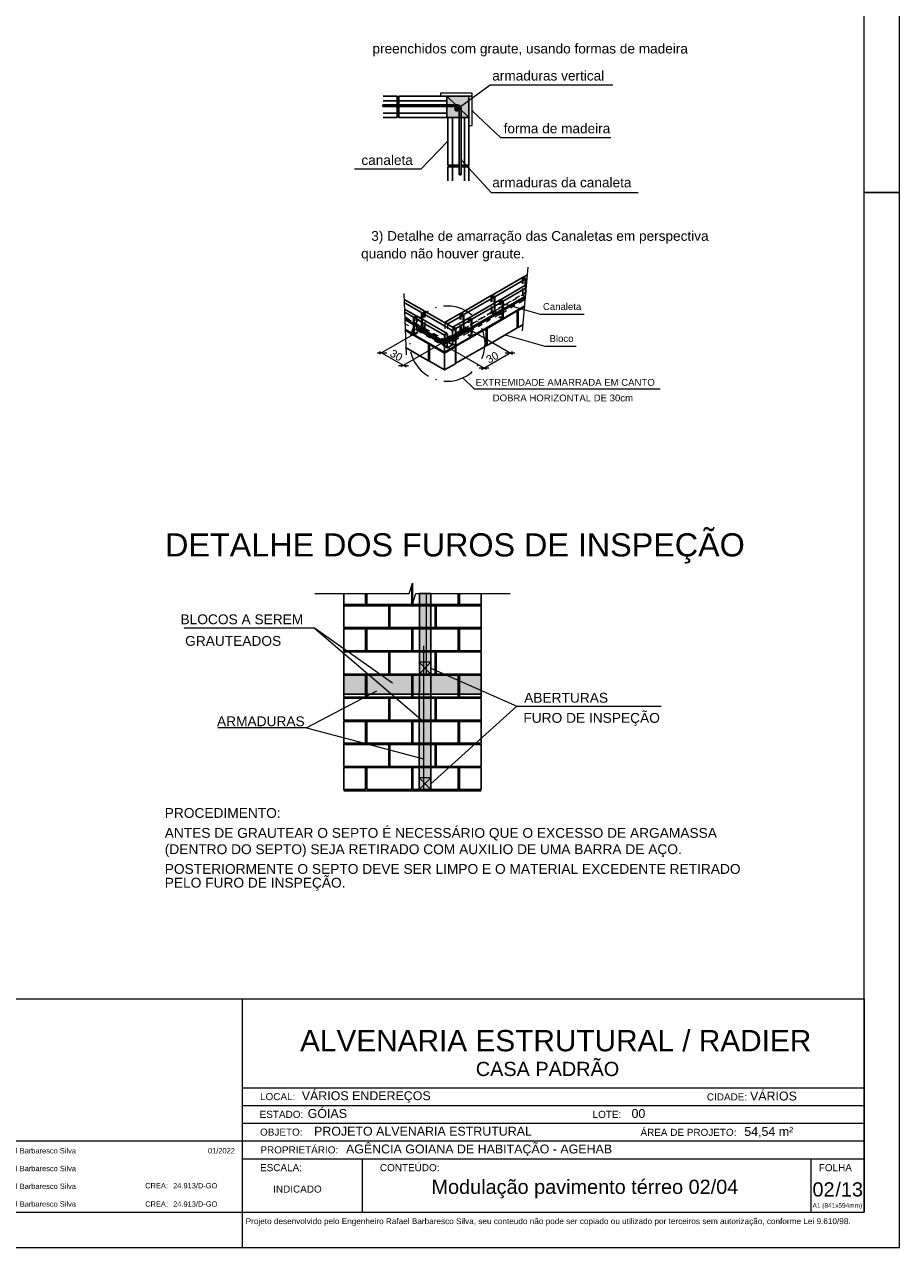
# Model space of a CAD drawing. Header units: millimetres. Extents: x 337 to 624, y -381 to -65.
# Tile 86 of 138: x 397 to 422, y -189 to -154. Entities that reach past the tile are written whole.
import ezdxf
from ezdxf.enums import TextEntityAlignment as Align

# ---------------------------------------------------------------- set-up
doc = ezdxf.new("R2010")
doc.units = ezdxf.units.MM
doc.header["$MEASUREMENT"] = 0
doc.layers.get('0').update_dxf_attribs({"lineweight": 5})
doc.layers.add('PDF_Geometry', color=7, linetype='Continuous')
doc.layers.add('PDF_Text', color=7, linetype='Continuous')
doc.layers.add('PDF_Solid Fills', color=7, linetype='Continuous', true_color=0xdc0000)
doc.layers.add('PRANCHA 01', color=7, linetype='Continuous', lineweight=20)
doc.styles.add('Arial', font='arial.ttf')
doc.styles.add('PDF Arial', font='arial.ttf')

# ---------------------------------------------------------------- blocks, each defined once
blk = doc.blocks.new('Carimbo_Rafael_2022')
at = {"color": 0}
for p, q in [((524.018, -54.927), (551.818, -54.927)), ((524.018, -60.927), (551.818, -60.927))]:
    blk.add_line(p, q, dxfattribs=at)
for p, q in [((524.018, -54.927), (524.018, -60.927)), ((524.018, -54.927), (524.018, -60.927)), ((534.318, -54.927), (534.318, -60.927)), ((534.318, -54.927), (534.318, -60.927)), ((551.818, -54.927), (551.818, -60.927)), ((534.318, -57.427), (551.818, -57.427)), ((534.318, -57.927), (551.818, -57.927)), ((534.318, -58.427), (551.818, -58.427)), ((524.018, -58.927), (534.318, -58.927)), ((526.018, -58.927), (526.018, -60.927)), ((534.318, -58.927), (551.818, -58.927)), ((534.318, -59.427), (551.818, -59.427)), ((537.692, -59.427), (537.692, -60.927)), ((550.318, -59.427), (550.318, -60.927))]:
    blk.add_line(p, q)
at = {"color": 152, "true_color": 0x0063c7, "style": 'Arial'}
for s, height, p in [('ALVENARIA ESTRUTURAL / RADIER', 0.6, (535.944, -56.402)), ('CASA PADRÃO', 0.4, (540.891, -57.098)), ('VÁRIOS ENDEREÇOS', 0.25, (535.992, -57.777)), ('VÁRIOS', 0.25, (548.609, -57.786)), ('GÓIAS', 0.25, (536.159, -58.277)), ('00', 0.25, (545.274, -58.277)), ('PROJETO ALVENARIA ESTRUTURAL', 0.25, (536.338, -58.777)), ('54,54 m²', 0.25, (548.448, -58.784)), ('AGÊNCIA GOIANA DE HABITAÇÃO - AGEHAB', 0.25, (537.237, -59.277)), ('INDICADO', 0.2, (535.187, -60.381)), ('/13', 0.4, (551.013, -60.49))]:
    blk.add_text(s, height=height, dxfattribs=at).set_placement(p)
at = {"style": 'Arial'}
for s, height, p in [('LOCAL:', 0.2, (534.818, -57.777)), ('CIDADE:', 0.2, (547.395, -57.786)), ('ESTADO:', 0.2, (534.807, -58.277)), ('LOTE:', 0.2, (544.178, -58.277)), ('ÁREA DE PROJETO:', 0.2, (545.526, -58.784)), ('OBJETO:', 0.2, (534.818, -58.777)), ('ELAB.', 0.2, (524.318, -59.277)), ('Eng. Civil - Rafael Barbaresco Silva', 0.15, (526.318, -59.277)), ('01/2022', 0.15, (533.352, -59.277)), ('PROPRIETÁRIO:', 0.2, (534.829, -59.277)), ('CONTEÚDO:', 0.2, (538.192, -59.777)), ('DES.', 0.2, (524.318, -59.777)), ('Eng. Civil - Rafael Barbaresco Silva', 0.15, (526.318, -59.777)), ('ESCALA:', 0.2, (534.818, -59.777)), (' FOLHA', 0.2, (550.468, -59.777)), ('CONF.', 0.2, (524.318, -60.277)), ('Eng. Civil - Rafael Barbaresco Silva', 0.15, (526.318, -60.277)), ('CREA:', 0.15, (531.584, -60.261)), ('24.913/D-GO', 0.15, (532.371, -60.261)), ('RESP.TEC.', 0.2, (524.318, -60.777)), ('Eng. Civil - Rafael Barbaresco Silva', 0.15, (526.318, -60.777)), ('CREA:', 0.15, (531.584, -60.777)), ('24.913/D-GO', 0.15, (532.371, -60.777))]:
    blk.add_text(s, height=height, dxfattribs=at).set_placement(p)
at = {"layer": 'PDF_Text', "insert": (550.371, -60.845), "char_height": 0.13, "attachment_point": 7, "line_spacing_factor": 0.76943, "style": 'PDF Arial'}
blk.add_mtext('A1 (841x594mm)', dxfattribs=at)
at = {"layer": 'PDF_Text', "insert": (534.414, -61.318), "char_height": 0.165, "attachment_point": 7, "style": 'PDF Arial'}
blk.add_mtext('Projeto desenvolvido pelo Engenheiro Rafael Barbaresco Silva, seu conteudo não pode ser copiado ou utilizado por terceiros sem autorização, conforme Lei 9.610/98.', dxfattribs=at)

msp = doc.modelspace()

# ---------------------------------------------------------------- linework, layer by layer
at = {"layer": 'PDF_Geometry', "color": 7, "lineweight": 20}
for points in [[(409.0697, -156.7932), (410.0101, -156.114), (413.4582, -156.114)], [(409.5283, -156.8629), (409.4993, -156.8455), (410.3004, -157.5885), (413.4002, -157.5885)], [(409.4993, -156.8455), (409.5225, -156.8687)], [(408.7969, -157.7278), (408.8201, -157.6988), (408.0597, -158.4824), (406.1905, -158.4824)], [(408.8201, -157.6988), (408.7911, -157.722)], [(409.2207, -158.2444), (409.1916, -158.2212), (410.0333, -159.1442), (414.178, -159.1442)], [(409.1916, -158.2212), (409.2091, -158.2502)], [(410.9157, -163.0334), (411.0782, -161.2455)], [(411.0144, -161.7448), (411.0144, -161.9711), (410.875, -162.0524)], [(410.9157, -161.7099), (410.9157, -161.5358)], [(410.9331, -161.7099), (410.9331, -161.5532)], [(410.9911, -161.7564), (410.9911, -161.9828), (411.0086, -161.9944)], [(407.6534, -163.7126), (407.5837, -161.9886)], [(410.0391, -162.2149), (410.0391, -162.0408)], [(410.0624, -162.2149), (410.0624, -162.0524)], [(410.2713, -162.3078), (410.2713, -162.1743)], [(410.7531, -162.1221), (410.637, -162.1917)], [(410.8344, -162.064), (410.7183, -162.1279)], [(410.9969, -162.1569), (410.8228, -162.2556)], [(410.9157, -161.8434), (410.9157, -162.0176), (411.0028, -162.0698)], [(410.9157, -162.0292), (411.0028, -162.0814)], [(410.9331, -162.006), (410.9331, -161.8434)], [(411.0144, -161.9595), (410.9563, -161.9944)], [(411.0144, -161.9711), (411.0144, -161.9711)], [(408.2629, -162.482), (408.1874, -162.5342), (408.0655, -162.6329), (407.961, -162.749), (407.9436, -162.7722), (407.8797, -162.8767), (407.8101, -163.016), (407.7636, -163.1611), (407.7636, -163.1669)], [(408.1526, -162.6619), (408.1526, -162.5052)], [(408.1758, -162.6619), (408.1758, -162.4878)], [(408.4893, -162.3833), (408.4602, -162.3891)], [(409.5051, -162.5981), (409.4819, -162.5807), (409.3542, -162.4878), (409.2149, -162.4181), (409.1278, -162.3891), (409.0697, -162.3659), (408.9188, -162.3427), (408.7621, -162.3368), (408.6982, -162.3427)], [(410.0391, -162.5226), (409.9114, -162.5923)], [(410.1204, -162.4878), (409.9869, -162.5632)], [(410.0391, -162.3485), (410.0391, -162.5226), (410.132, -162.5748)], [(410.0624, -162.5052), (410.0624, -162.3485)], [(410.1204, -162.4704), (410.0624, -162.5052), (410.1552, -162.5632)], [(410.1204, -162.2614), (410.1204, -162.4878), (410.2713, -162.5748), (410.2713, -162.4413)], [(410.1378, -162.244), (410.1378, -162.4762)], [(410.2771, -162.3949), (410.1378, -162.4762), (410.2946, -162.5632), (410.4687, -162.4646)], [(410.3584, -162.3368), (410.2423, -162.4065)], [(410.2946, -162.3078), (410.2946, -162.1859)], [(410.2946, -162.2498), (411.4149, -162.569), (412.6513, -162.569)], [(410.2946, -162.5632), (410.2946, -162.4413)], [(410.5151, -162.2556), (410.399, -162.3252)], [(410.5964, -162.1975), (410.4803, -162.2672)], [(410.7009, -162.3252), (410.5848, -162.3949)], [(407.6127, -162.6387), (407.7056, -162.6967)], [(407.6127, -162.6561), (407.7869, -162.7548)], [(407.6185, -162.8361), (407.7114, -162.8883)], [(407.8217, -162.7606), (407.9436, -162.8303)], [(407.903, -162.8245), (408.0771, -162.9231)], [(407.9262, -162.7548), (407.9262, -162.6329)], [(407.9262, -162.8883), (407.9262, -163.0102), (408.0771, -162.9231), (408.0771, -162.6967)], [(407.9494, -162.7548), (407.9494, -162.6213)], [(408.0771, -163.0973), (407.9494, -163.0218), (408.1003, -162.9347), (408.1003, -162.7084)], [(408.1526, -162.9522), (408.1526, -162.8012)], [(408.1758, -162.9696), (408.1758, -162.7954)], [(408.7447, -162.9754), (408.7447, -162.8187)], [(408.8201, -162.9812), (408.8201, -162.8593)], [(409.1684, -162.7142), (409.1684, -162.5458)], [(409.1684, -163.0218), (409.1684, -162.8535)], [(409.1916, -162.7142), (409.1916, -162.5574)], [(409.1916, -162.8535), (409.1916, -163.0102), (409.2729, -163.0567)], [(409.2439, -162.7664), (409.2439, -162.9928), (409.3948, -163.0799), (409.2439, -163.1669)], [(409.2671, -162.749), (409.2671, -162.9812), (409.418, -163.0683), (409.418, -162.9464)], [(409.3948, -162.8128), (409.3948, -162.6793)], [(409.418, -162.8128), (409.418, -162.6909)], [(409.5573, -162.8012), (409.4354, -162.8709)], [(409.6328, -162.7664), (409.5167, -162.8361)], [(409.6676, -162.7838), (409.6502, -162.7606)], [(409.7837, -162.8593), (409.6676, -162.9231)], [(409.7953, -162.6619), (409.6734, -162.7316)], [(409.8708, -162.6329), (409.7489, -162.7026)], [(410.0217, -162.72), (409.9056, -162.7896)], [(410.2713, -162.5748), (410.1436, -162.6503)], [(410.2539, -162.6445), (410.3468, -162.6967)], [(410.2771, -162.6329), (410.37, -162.6851)], [(408.0249, -163.0392), (406.8871, -163.6952)], [(407.8333, -162.958), (407.9262, -163.0102)], [(407.8681, -163.1437), (407.9668, -163.0915)], [(407.8739, -163.1147), (407.9552, -163.0683)], [(407.9494, -163.0218), (407.9494, -162.8883)], [(408.0713, -163.0044), (408.1526, -162.9522), (408.0597, -162.8999)], [(408.0829, -163.0218), (408.1758, -162.9696), (408.3035, -163.0392)], [(408.1003, -162.9347), (408.2687, -163.0334)], [(408.1932, -163.1669), (408.3151, -163.2366)], [(408.3906, -163.1031), (408.5067, -163.1727)], [(408.4254, -163.1089), (408.5415, -163.1785)], [(408.7447, -163.2714), (408.7447, -163.1089)], [(408.8956, -163.1785), (408.7447, -163.2714), (408.8375, -163.3237)], [(408.8201, -163.2366), (408.8201, -163.1147)], [(408.9711, -163.1495), (408.8201, -163.2366), (408.9711, -163.3237), (409.1278, -163.2366)], [(408.9711, -163.0683), (408.9711, -162.9464)], [(408.9711, -163.3237), (408.9711, -163.2076)], [(409.0175, -163.1147), (409.1684, -163.0218), (409.2613, -163.0799)], [(409.2439, -162.9928), (409.093, -163.0799)], [(409.3193, -162.9347), (409.1916, -163.0102)], [(409.3948, -162.9057), (409.2671, -162.9812)], [(409.3832, -163.1437), (409.4761, -163.2018)], [(409.389, -163.1263), (409.4761, -163.1727)], [(409.3948, -163.0799), (409.3948, -162.9464)], [(409.5457, -162.9928), (409.418, -163.0683)], [(409.4993, -163.0392), (410.637, -163.6952)], [(409.7721, -163.8113), (409.8186, -163.701), (409.8534, -163.5501), (409.865, -163.3933), (409.8534, -163.2424), (409.8186, -163.0915), (409.7721, -162.9696)], [(410.4281, -163.1437), (411.5426, -163.463), (412.4249, -163.463)], [(408.7098, -163.3469), (407.4966, -164.0493)], [(407.7462, -163.3817), (407.7462, -163.4107)], [(408.4312, -163.3063), (408.5531, -163.3701)], [(408.6286, -163.2424), (408.7969, -163.3411)], [(408.6634, -163.2482), (408.7795, -163.3179)], [(408.6692, -163.4398), (408.7969, -163.5152)], [(408.6808, -163.4165), (409.894, -164.1131)], [(408.8956, -163.3817), (409.0291, -163.4572)], [(408.9536, -163.3933), (409.0465, -163.4456)], [(406.8233, -163.6546), (407.0961, -163.6546)], [(406.8871, -163.6139), (407.6417, -164.0493)], [(407.7695, -163.6255), (407.8101, -163.7707), (407.8797, -163.9158), (407.9494, -164.0203), (407.961, -164.0435), (408.0655, -164.1596), (408.1874, -164.2582), (408.2687, -164.3105)], [(409.7605, -164.1247), (410.637, -163.6139)], [(410.4281, -163.6546), (410.7009, -163.6546)], [(407.4328, -164.0087), (407.7056, -164.0087)], [(408.704, -164.4498), (408.7621, -164.4556), (408.9188, -164.4498), (409.0697, -164.4208), (409.1336, -164.3976), (409.2149, -164.3685), (409.3542, -164.2989), (409.4819, -164.2118), (409.5051, -164.1828)], [(409.6502, -164.0261), (409.6676, -164.0029)], [(409.6967, -164.0783), (409.9695, -164.0783)], [(408.466, -164.3976), (408.4951, -164.4092)], [(409.2323, -164.3511), (409.5573, -164.6704), (414.7933, -164.6704)], [(405.0693, -170.4332), (407.5268, -170.4332), (407.7252, -170.4332), (407.8189, -170.1411), (407.8189, -170.7252), (407.9181, -170.4332), (408.1164, -170.4332), (410.5685, -170.4332)], [(408.2101, -170.4332), (408.2101, -172.7254)], [(405.0638, -171.4085), (401.3995, -171.4085)], [(407.2623, -172.9513), (405.0638, -171.4085), (408.133, -174.0313)], [(408.133, -171.9044), (408.133, -175.9489)], [(408.3368, -172.6979), (408.0117, -172.3672)], [(408.3368, -172.3672), (408.0117, -172.6979)], [(408.3368, -172.5326), (410.7558, -173.6015), (408.3368, -175.7891)], [(406.805, -173.1828), (404.8378, -174.2132), (408.133, -175.0838)], [(410.7558, -173.6015), (414.8224, -173.6015)], [(404.8378, -174.2132), (402.3472, -174.2132)], [(408.3368, -175.9489), (408.0117, -175.6238)], [(408.3368, -175.6238), (408.0117, -175.9489)], [(405.8848, -175.982), (409.7585, -175.982)]]:
    msp.add_lwpolyline(points, dxfattribs=at)
at = {"layer": 'PDF_Geometry', "color": 7, "lineweight": 30}
for points in [[(409.0755, -156.7177), (406.9974, -156.7177), (407.0032, -156.7177), (407.0032, -156.7119), (407.009, -156.7119), (407.009, -156.7061), (407.009, -156.7003), (407.009, -156.6945), (407.009, -156.6887), (407.009, -156.6829), (407.0032, -156.6771), (407.0032, -156.6713), (406.9974, -156.6713), (406.9916, -156.6713), (406.9858, -156.6771), (406.9858, -156.6829), (406.9858, -156.6887), (406.9858, -156.6945), (406.9858, -156.7003), (406.9858, -156.7061), (406.9858, -156.7119), (406.9916, -156.7177), (406.9974, -156.7177)], [(407.3921, -156.6713), (407.3921, -156.4333), (406.9974, -156.4333)], [(407.3921, -156.561), (406.9974, -156.561)], [(409.0755, -156.6713), (406.9974, -156.6713)], [(407.4386, -156.6713), (407.4386, -156.4333), (408.7853, -156.4333), (408.7853, -156.6713)], [(407.4386, -156.561), (408.7853, -156.561)], [(406.9974, -157.0254), (407.3921, -157.0254), (407.3921, -156.7177)], [(407.3921, -156.9035), (406.9974, -156.9035)], [(408.7853, -156.7177), (408.7853, -157.0254), (407.4386, -157.0254), (407.4386, -156.7177)], [(407.4386, -156.9035), (408.7853, -156.9035)], [(409.1394, -158.6275), (409.1394, -156.7874)], [(409.1916, -158.6275), (409.1916, -156.7874)], [(409.1394, -158.3721), (408.8201, -158.3721), (408.8201, -157.0254), (409.1394, -157.0254)], [(408.9478, -157.0254), (408.9478, -158.3721)], [(409.1916, -157.0254), (409.4122, -157.0254), (409.4122, -158.3721), (409.1916, -158.3721)], [(409.2845, -157.0254), (409.2845, -158.3721)], [(408.8201, -158.8133), (408.8201, -158.4186), (409.1278, -158.4186)], [(408.9478, -158.4186), (408.9478, -158.8133)], [(409.18, -158.4186), (409.4122, -158.4186), (409.4122, -158.8133)], [(409.2845, -158.4186), (409.2845, -158.8133)], [(411.0608, -161.4545), (410.9331, -161.5242), (411.0144, -161.5706), (411.0492, -161.5474)], [(410.1378, -162.2498), (410.1378, -162.0756), (410.0624, -162.0292), (410.9157, -161.5358), (410.9911, -161.5822), (410.1378, -162.0756)], [(410.2946, -162.1627), (411.0318, -161.7331)], [(410.37, -162.2033), (411.026, -161.826)], [(410.9331, -161.5532), (410.9331, -161.5242)], [(410.9911, -161.7564), (410.9911, -161.5822)], [(411.0144, -161.7448), (411.0144, -161.5706)], [(408.1526, -162.4994), (408.1526, -162.4762), (407.5895, -162.1511)], [(408.6982, -163.3933), (411.0028, -162.064)], [(408.7098, -163.4165), (411.0028, -162.093)], [(409.1916, -162.5342), (410.0391, -162.0408), (410.1204, -162.0872), (409.2671, -162.5748)], [(409.418, -162.6909), (409.418, -162.6677), (409.4935, -162.7084), (410.3468, -162.2208), (410.2713, -162.1743), (409.418, -162.6677)], [(410.0624, -162.0524), (410.0624, -162.0292)], [(410.1204, -162.2556), (410.1204, -162.0872)], [(410.2946, -162.1859), (410.2946, -162.1627), (410.37, -162.2033), (410.37, -162.6851)], [(408.0771, -162.6967), (408.0771, -162.5226), (407.5953, -162.244)], [(407.6011, -162.4239), (407.9262, -162.6097)], [(407.6069, -162.511), (407.8507, -162.6503)], [(408.9478, -163.4282), (408.9478, -163.0218), (408.1003, -162.5342), (408.1758, -162.4878), (409.0291, -162.9812), (409.0291, -163.4572)], [(410.3468, -162.2208), (410.3468, -162.6967), (409.4935, -163.1902)], [(410.7473, -162.4646), (410.7706, -162.4762), (410.7706, -162.9522), (409.9231, -163.4456)], [(409.9231, -162.9696), (410.7706, -162.4762)], [(410.3468, -162.6735), (410.37, -162.6851), (410.9795, -162.331)], [(410.7706, -162.4529), (410.7938, -162.4646), (410.9795, -162.3543)], [(410.7938, -162.9406), (410.7938, -162.4646)], [(407.6127, -162.7258), (408.6866, -163.3469)], [(407.8507, -163.1321), (407.8507, -162.6503), (407.9262, -162.6097), (407.9262, -162.6329)], [(409.0465, -163.9506), (409.0465, -163.4688), (409.0291, -163.4572), (408.7214, -163.6371), (407.8681, -163.1437), (407.8681, -162.6677), (407.9494, -162.6213), (408.7969, -163.1147), (408.7969, -163.5152), (408.9478, -163.4282), (408.7969, -163.3411)], [(408.7214, -163.6371), (408.7214, -163.1553), (408.7969, -163.1147), (408.7214, -163.1553), (407.8681, -162.6677)], [(408.1003, -162.7084), (408.1003, -162.5342)], [(409.2439, -162.7606), (409.2439, -162.5923), (409.1684, -162.5458), (408.7447, -162.7896)], [(408.8201, -162.8593), (408.8201, -162.8361), (408.7447, -162.7896), (408.7447, -162.8187)], [(408.8201, -162.8361), (409.2439, -162.5923)], [(409.4761, -162.72), (409.3948, -162.6793), (408.9711, -162.9231)], [(409.0291, -163.434), (409.0465, -163.4456), (409.4761, -163.2018), (409.4761, -162.72), (409.0465, -162.9696)], [(409.1916, -162.5574), (409.1916, -162.5342), (409.2671, -162.5748), (409.2671, -162.749)], [(409.4761, -163.1727), (409.4935, -163.1902), (409.4935, -162.7084)], [(410.7706, -162.9289), (410.7938, -162.9406), (410.9331, -162.8593)], [(407.6243, -162.9986), (407.8507, -163.1321), (407.8739, -163.1205)], [(407.6243, -163.0276), (408.2745, -163.3991), (408.2977, -163.3875)], [(408.6924, -163.3933), (408.0365, -163.016), (408.0307, -163.016), (408.0307, -163.0218), (408.0249, -163.0218), (408.0249, -163.0276), (408.0249, -163.0334), (408.0249, -163.0392), (408.6808, -163.4165)], [(408.704, -163.3237), (409.36, -162.9464), (409.36, -162.9522), (409.36, -162.958), (409.3658, -162.9638), (409.3716, -162.9696), (409.3716, -162.9638), (408.7098, -163.3469)], [(409.0291, -162.9812), (408.9478, -163.0218)], [(408.9711, -162.9464), (408.9711, -162.9231), (409.0465, -162.9696), (409.0465, -163.4456)], [(409.0291, -163.939), (409.0465, -163.9506), (409.8998, -163.4572), (409.8998, -162.9812)], [(409.8766, -162.9696), (409.8998, -162.9812), (409.0465, -163.4688)], [(409.36, -162.9464), (409.3658, -162.9464), (409.3658, -162.9522), (409.3716, -162.9522), (409.3716, -162.958), (409.3716, -162.9638)], [(409.8998, -162.9522), (409.9231, -162.9696), (409.9231, -163.4456), (409.8998, -163.434)], [(407.6417, -163.5152), (408.2745, -163.8809), (408.2977, -163.8693)], [(408.2745, -163.8809), (408.2745, -163.3991)], [(408.2977, -163.4165), (408.2977, -163.8926), (408.7214, -164.1363), (408.7214, -163.6604), (408.2977, -163.4165), (408.3151, -163.3991)], [(409.0059, -163.4688), (409.0291, -163.4862), (408.7214, -163.6604)], [(408.7214, -164.1363), (409.0291, -163.9622), (409.0291, -163.4862)], [(406.5019, -170.4332), (406.5019, -170.7417), (405.8848, -170.7417), (405.8848, -170.4332)], [(406.535, -170.4332), (406.535, -170.7417), (407.8023, -170.7417), (407.8023, -170.1907)], [(407.8354, -170.6756), (407.8354, -170.7417), (409.1083, -170.7417), (409.1083, -170.4332)], [(409.7585, -170.4332), (409.7585, -170.7417), (409.1413, -170.7417), (409.1413, -170.4332)], [(405.8848, -172.8026), (405.8848, -172.7254), (406.0005, -172.7254)], [(406.1272, -172.7254), (406.2595, -172.7254)], [(406.3917, -172.7254), (406.5019, -172.7254), (406.5019, -172.8026)], [(406.7168, -172.7254), (406.535, -172.7254), (406.535, -172.8026)], [(406.9758, -172.7254), (406.8436, -172.7254)], [(407.2348, -172.7254), (407.1025, -172.7254)], [(407.4938, -172.7254), (407.367, -172.7254)], [(407.8023, -172.8026), (407.8023, -172.7254), (407.626, -172.7254)], [(408.0172, -172.7254), (407.8354, -172.7254), (407.8354, -172.8026)], [(408.2762, -172.7254), (408.144, -172.7254)], [(408.5352, -172.7254), (408.4085, -172.7254)], [(408.7997, -172.7254), (408.6675, -172.7254)], [(409.1083, -172.8026), (409.1083, -172.7254), (408.9264, -172.7254)], [(409.1413, -172.8026), (409.1413, -172.7254), (409.2515, -172.7254)], [(409.3838, -172.7254), (409.5105, -172.7254)], [(409.6428, -172.7254), (409.7585, -172.7254), (409.7585, -172.8026)], [(405.8848, -173.0615), (405.8848, -172.9293)], [(406.0005, -173.2654), (405.8848, -173.2654), (405.8848, -173.1938)], [(406.5019, -173.1938), (406.5019, -173.2654), (406.3917, -173.2654)], [(406.5019, -172.9293), (406.5019, -173.0615)], [(406.535, -172.9293), (406.535, -173.0615)], [(406.535, -173.1938), (406.535, -173.2654), (406.7168, -173.2654)], [(407.626, -173.2654), (407.8023, -173.2654), (407.8023, -173.1938)], [(407.8023, -173.0615), (407.8023, -172.9293)], [(407.8354, -172.9293), (407.8354, -173.0615)], [(407.8354, -173.1938), (407.8354, -173.2654), (408.0172, -173.2654)], [(408.9264, -173.2654), (409.1083, -173.2654), (409.1083, -173.1938)], [(409.1083, -173.0615), (409.1083, -172.9293)], [(409.1413, -173.0615), (409.1413, -172.9293)], [(409.2515, -173.2654), (409.1413, -173.2654), (409.1413, -173.1938)], [(409.7585, -173.1938), (409.7585, -173.2654), (409.6428, -173.2654)], [(409.7585, -172.9293), (409.7585, -173.0615)], [(406.2595, -173.2654), (406.1272, -173.2654)], [(406.8436, -173.2654), (406.9758, -173.2654)], [(407.1025, -173.2654), (407.2348, -173.2654)], [(407.367, -173.2654), (407.4938, -173.2654)], [(408.144, -173.2654), (408.2762, -173.2654)], [(408.4085, -173.2654), (408.5352, -173.2654)], [(408.6675, -173.2654), (408.7997, -173.2654)], [(409.5105, -173.2654), (409.3838, -173.2654)]]:
    msp.add_lwpolyline(points, dxfattribs=at)
at = {"layer": 'PDF_Geometry', "color": 7, "lineweight": 20}
for points in [[(408.6112, -156.3462), (408.6112, -156.4333), (409.4993, -156.4333), (409.4993, -156.3462)], [(409.4122, -157.2518), (409.4993, -157.2518), (409.4993, -156.4333), (409.4122, -156.4333)], [(408.3368, -172.6979), (408.3368, -172.3672), (408.0117, -172.3672), (408.0117, -172.6979)], [(408.3368, -175.9489), (408.3368, -175.6238), (408.0117, -175.6238), (408.0117, -175.9489)]]:
    msp.add_lwpolyline(points, close=True, dxfattribs=at)
at = {"layer": 'PDF_Geometry', "color": 254, "lineweight": 0, "true_color": 0xdbdbdb}
for points in [[(408.7853, -156.4333), (409.4122, -156.4333), (409.4122, -156.4333)], [(408.0172, -170.4332), (408.0117, -175.982), (408.0117, -175.982)], [(408.0172, -170.4332), (408.0117, -175.982)], [(406.5019, -173.2654), (406.5019, -172.7254)], [(406.5019, -173.2654), (406.5019, -172.7254)], [(406.535, -173.2654), (406.535, -172.7254)], [(406.535, -173.2654), (406.535, -172.7254)], [(407.8354, -173.2654), (407.8354, -172.7254)], [(407.8354, -173.2654), (407.8354, -172.7254)], [(409.7585, -173.2654), (409.7585, -172.7254)], [(409.7585, -173.2654), (409.7585, -172.7254)]]:
    msp.add_lwpolyline(points, close=True, dxfattribs=at)
at = {"layer": 'PDF_Geometry', "color": 8, "lineweight": 0, "true_color": 0x7f7f7f}
for points in [[(408.7853, -157.0254), (409.4122, -157.0254), (408.7853, -156.4333)], [(409.4122, -157.0254), (408.7853, -156.4333), (409.4122, -156.4333)], [(408.7853, -156.4333), (409.4122, -156.4333)]]:
    msp.add_lwpolyline(points, close=True, dxfattribs=at)
at = {"layer": 'PDF_Geometry', "color": 8, "lineweight": 25, "true_color": 0x7f7f7f}
msp.add_lwpolyline([(408.7853, -156.4333), (408.7853, -157.0254), (409.4122, -157.0254), (409.4122, -156.4333)], close=True, dxfattribs=at)
at = {"layer": 'PDF_Geometry', "color": 7, "lineweight": 0}
for points in [[(409.122, -156.7932), (409.0465, -156.7468), (409.0233, -156.7758)], [(409.0233, -156.7758), (409.0233, -156.8106), (409.122, -156.7932)], [(409.0233, -156.8106), (409.122, -156.7932), (409.0465, -156.8397)], [(409.0813, -156.741), (409.122, -156.7932), (409.0465, -156.7468)], [(409.122, -156.7932), (409.0465, -156.8397), (409.0813, -156.8455)], [(409.1104, -156.7584), (409.0813, -156.741), (409.122, -156.7932)], [(409.0813, -156.8455), (409.1104, -156.828), (409.122, -156.7932)], [(409.1104, -156.828), (409.122, -156.7932), (409.1104, -156.828)]]:
    msp.add_lwpolyline(points, close=True, dxfattribs=at)
msp.add_lwpolyline([(409.1104, -156.828), (409.122, -156.7932), (409.1104, -156.828)], dxfattribs=at)
at = {"layer": 'PDF_Geometry', "color": 7, "lineweight": 30}
for points in [[(409.1916, -158.6275), (409.1858, -158.6217), (409.18, -158.6217), (409.18, -158.6159), (409.1742, -158.6159), (409.1684, -158.6159), (409.1626, -158.6159), (409.1568, -158.6159), (409.151, -158.6217), (409.1452, -158.6217), (409.1452, -158.6275), (409.1394, -158.6275), (409.1394, -158.6334), (409.1452, -158.6334), (409.1452, -158.6392), (409.151, -158.6392), (409.1568, -158.6392), (409.1626, -158.6392), (409.1626, -158.645), (409.1684, -158.645), (409.1684, -158.6392), (409.1742, -158.6392), (409.18, -158.6392), (409.1858, -158.6392), (409.1858, -158.6334), (409.1916, -158.6334)], [(405.8848, -171.3919), (407.1521, -171.3919), (407.1521, -170.7748), (405.8848, -170.7748)], [(407.1852, -171.3919), (408.4581, -171.3919), (408.4581, -170.7748), (407.1852, -170.7748)], [(408.4856, -171.3919), (409.7585, -171.3919), (409.7585, -170.7748), (408.4856, -170.7748)], [(406.5019, -172.0421), (405.8848, -172.0421), (405.8848, -171.425), (406.5019, -171.425)], [(406.535, -172.0421), (407.8023, -172.0421), (407.8023, -171.425), (406.535, -171.425)], [(407.8354, -172.0421), (409.1083, -172.0421), (409.1083, -171.425), (407.8354, -171.425)], [(409.7585, -172.0421), (409.1413, -172.0421), (409.1413, -171.425), (409.7585, -171.425)], [(405.8848, -172.6979), (407.1521, -172.6979), (407.1521, -172.0752), (405.8848, -172.0752)], [(407.1852, -172.6979), (408.4581, -172.6979), (408.4581, -172.0752), (407.1852, -172.0752)], [(408.4856, -172.6979), (409.7585, -172.6979), (409.7585, -172.0752), (408.4856, -172.0752)], [(406.5019, -173.3481), (405.8848, -173.3481), (405.8848, -172.7254), (406.5019, -172.7254)], [(406.535, -173.3481), (407.8023, -173.3481), (407.8023, -172.7254), (406.535, -172.7254)], [(407.8354, -173.3481), (409.1083, -173.3481), (409.1083, -172.7254), (407.8354, -172.7254)], [(409.7585, -173.3481), (409.1413, -173.3481), (409.1413, -172.7254), (409.7585, -172.7254)], [(405.8848, -173.9983), (407.1521, -173.9983), (407.1521, -173.3811), (405.8848, -173.3811)], [(407.1852, -173.9983), (408.4581, -173.9983), (408.4581, -173.3811), (407.1852, -173.3811)], [(408.4856, -173.9983), (409.7585, -173.9983), (409.7585, -173.3811), (408.4856, -173.3811)], [(406.5019, -174.6485), (405.8848, -174.6485), (405.8848, -174.0313), (406.5019, -174.0313)], [(406.535, -174.6485), (407.8023, -174.6485), (407.8023, -174.0313), (406.535, -174.0313)], [(407.8354, -174.6485), (409.1083, -174.6485), (409.1083, -174.0313), (407.8354, -174.0313)], [(409.7585, -174.6485), (409.1413, -174.6485), (409.1413, -174.0313), (409.7585, -174.0313)], [(405.8848, -175.2987), (407.1521, -175.2987), (407.1521, -174.6815), (405.8848, -174.6815)], [(407.1852, -175.2987), (408.4581, -175.2987), (408.4581, -174.6815), (407.1852, -174.6815)], [(408.4856, -175.2987), (409.7585, -175.2987), (409.7585, -174.6815), (408.4856, -174.6815)], [(406.5019, -175.9489), (405.8848, -175.9489), (405.8848, -175.3318), (406.5019, -175.3318)], [(406.535, -175.9489), (407.8023, -175.9489), (407.8023, -175.3318), (406.535, -175.3318)], [(407.8354, -175.9489), (409.1083, -175.9489), (409.1083, -175.3318), (407.8354, -175.3318)], [(409.7585, -175.9489), (409.1413, -175.9489), (409.1413, -175.3318), (409.7585, -175.3318)]]:
    msp.add_lwpolyline(points, close=True, dxfattribs=at)
msp.add_lwpolyline([(407.6127, -162.7026), (408.6982, -163.3237, 0.2018972), (408.7078, -163.3221)], format="xyb", dxfattribs=at)
at = {"layer": 'PDF_Geometry', "color": 254, "lineweight": 25, "true_color": 0xdbdbdb}
for points in [[(408.0172, -170.4332), (408.3368, -170.4332), (408.3368, -175.982), (408.0117, -175.982)], [(406.5019, -173.2654), (405.8848, -173.2654), (405.8848, -172.7254), (406.5019, -172.7254)], [(406.535, -173.2654), (407.8023, -173.2654), (407.8023, -172.7254), (406.535, -172.7254)], [(407.8354, -173.2654), (409.1083, -173.2654), (409.1083, -172.7254), (407.8354, -172.7254)], [(409.7585, -173.2654), (409.1413, -173.2654), (409.1413, -172.7254), (409.7585, -172.7254)]]:
    msp.add_lwpolyline(points, close=True, dxfattribs=at)
at = {"layer": 'PDF_Geometry', "color": 7, "lineweight": 20}
msp.add_circle((409.0727, -156.7903), 0.0551, dxfattribs=at)
at = {"layer": 'PDF_Geometry', "color": 7, "lineweight": 30}
for centre, radius, start, end in [((409.0784, -156.7845), 0.1132, 0.01086, 89.98914), ((409.0784, -156.7845), 0.0668, 0.00813, 89.99187), ((408.7011, -163.3788), 0.0377, 242.68379, 288.62997), ((408.7011, -163.3208), 0.0261, 239.98863, 300.01137), ((408.7011, -163.3787), 0.0146, 243.0015, 288.37108)]:
    msp.add_arc(centre, radius, start, end, dxfattribs=at)
at = {"layer": 'PDF_Solid Fills', "color": 8, "true_color": 0x7f7f7f, "transparency": 33554559}
for points in [[(408.7853, -157.0254), (409.4122, -157.0254), (408.7853, -156.4333)], [(409.4122, -157.0254), (408.7853, -156.4333), (409.4122, -156.4333)]]:
    msp.add_solid(points, dxfattribs=at)
at = {"layer": 'PDF_Solid Fills', "color": 7, "lineweight": 25, "transparency": 33554559}
msp.add_solid([(409.122, -156.7932), (409.0465, -156.7468), (409.0233, -156.7758)], dxfattribs=at)
at = {"layer": 'PDF_Solid Fills', "color": 7, "transparency": 33554559}
for points in [[(409.0233, -156.7758), (409.0233, -156.8106), (409.122, -156.7932)], [(409.0233, -156.8106), (409.122, -156.7932), (409.0465, -156.8397)], [(409.0813, -156.741), (409.122, -156.7932), (409.0465, -156.7468)], [(409.1104, -156.7584), (409.0813, -156.741), (409.122, -156.7932)], [(409.0813, -156.8455), (409.1104, -156.828), (409.122, -156.7932)]]:
    msp.add_solid(points, dxfattribs=at)
at = {"layer": 'PDF_Solid Fills', "color": 7, "lineweight": 0, "transparency": 33554559}
msp.add_solid([(409.122, -156.7932), (409.0465, -156.8397), (409.0813, -156.8455)], dxfattribs=at)
at = {"layer": 'PDF_Solid Fills', "transparency": 33554559}
for points in [[(408.3368, -175.982), (408.0172, -170.4332), (408.0117, -175.982)], [(408.3368, -170.4332), (408.3368, -175.982), (408.0172, -170.4332)], [(405.8848, -173.2654), (405.8848, -172.7254), (406.5019, -173.2654)], [(405.8848, -172.7254), (406.5019, -173.2654), (406.5019, -172.7254)], [(407.8023, -173.2654), (407.8023, -172.7254), (406.535, -173.2654)], [(407.8023, -172.7254), (406.535, -173.2654), (406.535, -172.7254)], [(409.1083, -173.2654), (409.1083, -172.7254), (407.8354, -173.2654)], [(409.1083, -172.7254), (407.8354, -173.2654), (407.8354, -172.7254)], [(409.1413, -173.2654), (409.1413, -172.7254), (409.7585, -173.2654)], [(409.1413, -172.7254), (409.7585, -173.2654), (409.7585, -172.7254)]]:
    msp.add_solid(points, dxfattribs=at)
at = {"layer": 'PRANCHA 01'}
msp.add_line((420.5312, -159.1442), (421.5312, -159.1442), dxfattribs=at)
msp.add_line((420.5312, -159.1442), (421.5312, -159.1442), dxfattribs=at)
for points in [[(337.4312, -188.8442), (421.5312, -188.8442), (421.5312, -129.4442), (337.4312, -129.4442), (337.4312, -188.8442)], [(421.5312, -159.1442), (420.5312, -159.1442)], [(421.5312, -159.1442), (420.5312, -159.1442)], [(403.0312, -187.8442), (403.0312, -188.8442)], [(403.0312, -187.8442), (403.0312, -188.8442)]]:
    msp.add_lwpolyline(points, dxfattribs=at)
msp.add_lwpolyline([(339.9312, -187.8442), (420.5312, -187.8442), (420.5312, -130.4442), (339.9312, -130.4442)], close=True, dxfattribs=at)

# ---------------------------------------------------------------- block references
msp.add_blockref('Carimbo_Rafael_2022', (-131.2867, -126.9176))

# ---------------------------------------------------------------- texts
at = {"color": 152, "true_color": 0x0063c7, "style": 'Arial'}
msp.add_text('Modulação pavimento térreo 02/04', height=0.4, dxfattribs=at).set_placement((412.6749, -187.3345), align=Align.CENTER)
msp.add_text('02', height=0.4, dxfattribs=at).set_placement((419.0811, -187.4082))
at = {"layer": 'PDF_Text', "attachment_point": 7, "style": 'PDF Arial'}
for s, insert, char_height in [('preenchidos com graute, usando formas de madeira', (406.6958, -155.3094), 0.274233), ('armaduras vertical', (410.0682, -155.9926), 0.274233), ('forma de madeira', (410.3874, -157.4786), 0.274233), ('canaleta', (406.3841, -158.3697), 0.27423), ('armaduras da canaleta', (410.0682, -158.9995), 0.274233), ('3) Detalhe de amarração das Canaletas em perspectiva', (406.6607, -160.586), 0.274233), ('quando não houver graute.', (406.3763, -161.0794), 0.274233), ('Canaleta', (411.4946, -162.4512), 0.19282), ('Bloco', (411.6804, -163.351), 0.19282), ('EXTREMIDADE AMARRADA EM CANTO', (409.5979, -164.5857), 0.192819), ('DOBRA HORIZONTAL DE 30cm', (410.0798, -165.0247), 0.192819), ('DETALHE DOS FUROS DE INSPEÇÃO', (400.8595, -169.5871), 0.650793), ('BLOCOS A SEREM', (401.2917, -171.3), 0.276585), ('GRAUTEADOS', (401.4216, -171.9083), 0.27658), ('ABERTURAS', (410.9653, -173.5081), 0.27658), ('ARMADURAS', (402.3197, -174.1712), 0.27658), ('FURO DE INSPEÇÃO', (410.9432, -174.1565), 0.276585), ('PROCEDIMENTO:', (400.8485, -176.7518), 0.276585), ('ANTES DE GRAUTEAR O SEPTO É NECESSÁRIO QUE O EXCESSO DE ARGAMASSA', (400.8485, -177.3855), 0.276585), ('(DENTRO DO SEPTO) SEJA RETIRADO COM AUXILIO DE UMA BARRA DE AÇO.', (400.8485, -177.8539), 0.276585), ('POSTERIORMENTE O SEPTO DEVE SER LIMPO E O MATERIAL EXCEDENTE RETIRADO', (400.8485, -178.3278), 0.276585), ('PELO FURO DE INSPEÇÃO.', (400.8485, -178.7961), 0.276585)]:
    msp.add_mtext(s, dxfattribs=dict(at, insert=insert, char_height=char_height))
at = {"layer": 'PDF_Text', "char_height": 0.21939, "attachment_point": 7, "style": 'PDF Arial'}
for insert, rotation in [((407.164, -163.7389), 330.37508), ((409.9771, -163.9653), 29.62492)]:
    msp.add_mtext('30', dxfattribs=dict(at, insert=insert, rotation=rotation))

doc.saveas('drawing.dxf')
